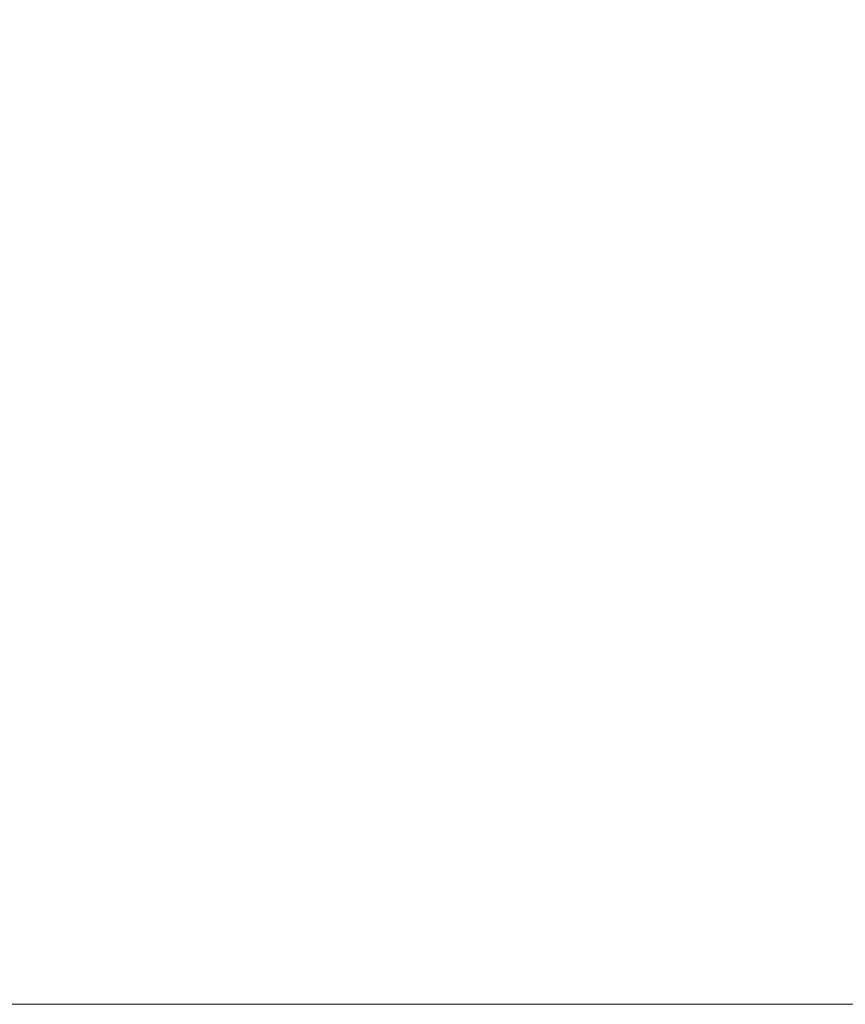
# Model space of a CAD drawing. Header units: inches. Extents: x -654 to -42, y 299 to 609.
# Tile 104 of 256: x -650.688 to -649.724, y 298.946 to 300.097. Entities that reach past the tile are written whole.
import ezdxf

# ---------------------------------------------------------------- set-up
doc = ezdxf.new("R2010")
doc.units = ezdxf.units.IN
doc.header["$MEASUREMENT"] = 0
doc.layers.add('A-FLOR-HRAL', color=1, linetype='Continuous', lineweight=9)

# ---------------------------------------------------------------- blocks, each defined once
blk = doc.blocks.new('Railing - Railing-1129684-_3D_')
at = {"layer": 'A-FLOR-HRAL'}
mesh = blk.add_polyface(dxfattribs=at)
corners = [(-652.582, 301.9464, 41), (-652.582, 298.9464, 41), (-400.582, 298.9464, 41), (-400.582, 301.9464, 41)]
mesh.append_faces([[corners[k] for k in face] for face in [(0, 1, 2, 3)]])
mesh = blk.add_polyface(dxfattribs=at)
corners = [(-652.582, 298.9464, 39), (-652.582, 301.9464, 39), (-400.582, 301.9464, 39), (-400.582, 298.9464, 39)]
mesh.append_faces([[corners[k] for k in face] for face in [(0, 1, 2, 3)]])
mesh = blk.add_polyface(dxfattribs=at)
corners = [(-652.582, 298.9464, 41), (-652.582, 298.9464, 39), (-400.582, 298.9464, 39), (-400.582, 298.9464, 41)]
mesh.append_faces([[corners[k] for k in face] for face in [(3, 0, 1, 2)]])

msp = doc.modelspace()

# ---------------------------------------------------------------- block references
at = {"layer": 'A-FLOR-HRAL'}
msp.add_blockref('Railing - Railing-1129684-_3D_', (0, 0), dxfattribs=at)

doc.saveas('drawing.dxf')
